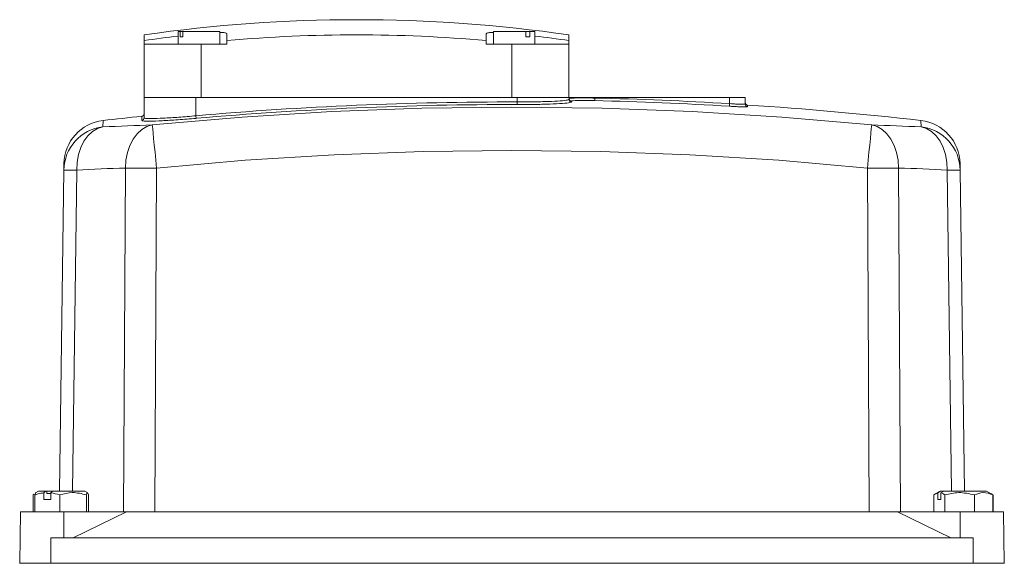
# Model space of a CAD drawing. Header units: millimetres. Extents: x 110 to 833, y 73 to 902.
# Tile 23 of 23: x 641 to 831, y 797 to 902. Entities that reach past the tile are written whole.
import ezdxf

# ---------------------------------------------------------------- set-up
doc = ezdxf.new("R2010")
doc.units = ezdxf.units.MM

msp = doc.modelspace()

# ---------------------------------------------------------------- linework, layer by layer
at = {"color": 7, "linetype": 'Continuous', "lineweight": 15}
for p, q in [((664.79, 898.38), (664.79, 899.48)), ((671.37, 900.11), (671.37, 897.71)), ((671.72, 900.11), (671.37, 900.11)), ((671.72, 899.11), (671.72, 900.11)), ((671.72, 900.11), (672.24, 900.11)), ((672.24, 899.11), (671.72, 899.11)), ((679.37, 900.11), (672.24, 900.11)), ((672.24, 900.11), (672.24, 899.11)), ((679.37, 897.71), (679.37, 900.11)), ((680.78, 899.7), (680.78, 898.38)), ((730.78, 898.38), (730.78, 899.7)), ((732.19, 900.11), (732.19, 897.71)), ((738.44, 900.11), (732.19, 900.11)), ((738.44, 899.11), (738.44, 900.11)), ((738.44, 900.11), (739.19, 900.11)), ((739.19, 899.11), (738.44, 899.11)), ((740.19, 900.11), (739.19, 900.11)), ((739.19, 900.11), (739.19, 899.11)), ((740.19, 897.71), (740.19, 900.11)), ((746.77, 899.48), (746.77, 898.38)), ((664.79, 897.71), (664.79, 898.38)), ((664.79, 897.71), (664.79, 887.41)), ((675.78, 897.71), (664.79, 897.71)), ((675.78, 897.71), (675.78, 887.41)), ((680.78, 897.71), (675.78, 897.71)), ((680.78, 898.38), (680.78, 897.71)), ((730.78, 897.71), (730.78, 898.38)), ((735.78, 897.71), (730.78, 897.71)), ((735.78, 897.71), (735.78, 887.41)), ((746.77, 897.71), (735.78, 897.71)), ((746.77, 898.38), (746.77, 897.71)), ((746.77, 897.71), (746.77, 887.41)), ((664.78, 883.45), (664.78, 887.41)), ((664.78, 887.41), (674.78, 887.41)), ((674.78, 883.86), (674.78, 887.41)), ((674.78, 887.41), (736.78, 887.41)), ((736.78, 886.53), (736.78, 887.41)), ((736.78, 887.41), (746.78, 887.41)), ((746.78, 887.01), (746.78, 887.41)), ((746.78, 887.41), (751.78, 887.41)), ((751.78, 887.28), (751.78, 887.41)), ((751.78, 887.41), (777.78, 887.41)), ((777.78, 886.2), (777.78, 887.41)), ((777.78, 887.41), (780.78, 887.41)), ((780.78, 886.1), (780.78, 887.41)), ((736.78, 886.03), (736.78, 886.53)), ((747.27, 886.69), (747.27, 886.51)), ((751.77, 886.78), (751.78, 887.28)), ((777.78, 886.2), (777.75, 885.7)), ((674.82, 883.36), (674.78, 883.86)), ((649.3, 873.38), (649.32, 874.61)), ((822.24, 874.61), (822.26, 873.38)), ((648.47, 811.41), (649.3, 873.38)), ((660.83, 807.41), (661.19, 873.76)), ((667.2, 873.76), (666.84, 807.41)), ((804.73, 807.41), (804.36, 873.76)), ((810.37, 873.76), (810.73, 807.41)), ((822.26, 873.38), (823.09, 811.41)), ((644.39, 811.41), (643.83, 811.08)), ((645.77, 811.41), (644.39, 811.41)), ((645.77, 811.41), (645.44, 811.07)), ((646.04, 811.41), (645.77, 811.41)), ((646.04, 811.41), (646.04, 810.91)), ((647.11, 811.41), (646.04, 811.41)), ((646.78, 811.07), (647.11, 811.41)), ((653.34, 811.41), (647.11, 811.41)), ((653.91, 811.08), (653.34, 811.41)), ((818.39, 811.41), (817.45, 810.86)), ((818.49, 811.41), (817.93, 811.07)), ((818.49, 811.41), (818.39, 811.41)), ((818.94, 811.41), (818.49, 811.41)), ((818.54, 811.07), (819.09, 811.41)), ((819.09, 811.41), (818.94, 811.41)), ((827.34, 811.41), (819.09, 811.41)), ((828.27, 810.88), (827.34, 811.41)), ((643.57, 810.84), (643.38, 810.66)), ((643.38, 810.66), (643.38, 807.41)), ((643.7, 810.66), (643.86, 811.03)), ((643.7, 810.66), (643.7, 807.41)), ((643.83, 811.08), (643.75, 811.04)), ((645.44, 809.81), (645.44, 811.07)), ((646.78, 809.81), (645.44, 809.81)), ((646.78, 810.91), (646.04, 810.91)), ((646.78, 811.07), (646.78, 809.81)), ((648.52, 810.66), (648.52, 807.41)), ((653.68, 810.66), (653.68, 807.41)), ((654.03, 810.66), (654.03, 807.41)), ((817.15, 810.66), (817.15, 807.41)), ((817.93, 809.81), (817.93, 811.07)), ((818.54, 809.81), (817.93, 809.81)), ((818.54, 811.07), (818.54, 809.81)), ((819.32, 810.66), (819.32, 807.41)), ((825.04, 810.66), (825.04, 807.41)), ((828.59, 810.66), (828.59, 807.41)), ((828.6, 810.66), (828.6, 807.41)), ((640.95, 807.41), (640.87, 802.41)), ((649.28, 807.41), (640.95, 807.41)), ((649.28, 807.41), (649.32, 802.41)), ((661.42, 807.41), (649.28, 807.41)), ((651.09, 802.41), (661.42, 807.41)), ((810.14, 807.41), (661.42, 807.41)), ((810.14, 807.41), (820.47, 802.41)), ((822.28, 807.41), (810.14, 807.41)), ((822.28, 807.41), (822.24, 802.41)), ((830.61, 807.41), (822.28, 807.41)), ((830.69, 802.41), (830.61, 807.41)), ((640.87, 802.41), (640.78, 797.51)), ((646.78, 802.41), (646.78, 797.51)), ((824.78, 802.41), (646.78, 802.41)), ((824.78, 802.41), (824.78, 797.51)), ((830.69, 802.41), (830.78, 797.51)), ((640.78, 797.51), (640.78, 797.41)), ((646.78, 797.51), (640.78, 797.51)), ((646.78, 797.51), (646.78, 797.41)), ((824.78, 797.51), (646.78, 797.51)), ((824.78, 797.51), (824.78, 797.41)), ((830.78, 797.51), (824.78, 797.51)), ((830.78, 797.51), (830.78, 797.41))]:
    msp.add_line(p, q, dxfattribs=at)
at = {"color": 8, "linetype": 'Continuous', "lineweight": 15}
for p, q in [((747.27, 886.51), (747.09, 886.46)), ((781.25, 885.93), (781.25, 885.6)), ((664.33, 882.95), (664.33, 883.75)), ((656.86, 882.95), (656.84, 881.7)), ((664.42, 882.92), (664.33, 882.95)), ((814.72, 881.7), (814.7, 882.95)), ((651.79, 873.38), (650.96, 811.41)), ((820.6, 811.41), (819.77, 873.38))]:
    msp.add_line(p, q, dxfattribs=at)
at = {"color": 7, "linetype": 'Continuous', "lineweight": 15, "flags": 128}
for points in [[(666.36, 882.08), (683.68, 883.6), (701.03, 884.68), (718.4, 885.33), (735.78, 885.55), (753.16, 885.33), (770.53, 884.68), (787.88, 883.6), (805.2, 882.08)], [(656.84, 881.7), (655.8, 881.38), (654.82, 880.8), (653.93, 879.98), (653.17, 878.94), (652.56, 877.72), (652.12, 876.36), (651.86, 874.9), (651.79, 873.38)], [(661.19, 873.76), (661.29, 875.28), (661.57, 876.74), (662.03, 878.1), (662.66, 879.32), (663.43, 880.36), (664.33, 881.18), (665.31, 881.76), (666.36, 882.08)], [(666.36, 882.08), (666.39, 881.82), (666.45, 881.28), (666.53, 880.48), (666.63, 879.45), (666.76, 878.21), (666.9, 876.82), (667.05, 875.32), (667.2, 873.76)], [(804.36, 873.76), (804.51, 875.32), (804.66, 876.82), (804.8, 878.21), (804.93, 879.45), (805.03, 880.48), (805.12, 881.28), (805.17, 881.82), (805.2, 882.08)], [(805.2, 882.08), (806.25, 881.76), (807.24, 881.18), (808.13, 880.36), (808.9, 879.32), (809.53, 878.1), (809.99, 876.74), (810.28, 875.28), (810.37, 873.76)], [(819.77, 873.38), (819.7, 874.9), (819.44, 876.36), (819, 877.72), (818.39, 878.94), (817.63, 879.98), (816.74, 880.8), (815.76, 881.38), (814.72, 881.7)], [(804.36, 873.76), (787.25, 875.26), (770.11, 876.33), (752.95, 876.97), (735.78, 877.18), (718.61, 876.97), (701.45, 876.33), (684.31, 875.26), (667.2, 873.76)]]:
    msp.add_lwpolyline(points, dxfattribs=at)
at = {"color": 7, "linetype": 'Continuous', "lineweight": 15}
for centre, radius, start, end in [((705.78, 614.54), 287.87, 90.0001, 98.1862), ((705.78, 614.54), 287.87, 81.8138, 90.0001), ((705.78, 614.54), 286.78, 96.8904, 98.2175), ((705.78, 614.54), 284.94, 84.9665, 95.0335), ((705.78, 614.54), 286.78, 81.7825, 83.1096), ((735.78, 187.41), 699.12, 89.91805, 95.00559), ((735.78, 187.41), 698.62, 89.91805, 95.00559), ((747.28, 887.19), 0.5, 180.0249, 269.0853), ((747.28, 887.01), 0.5, 180.0321, 269.0928), ((735.78, 187.41), 699.55, 86.56045, 88.69037), ((735.78, 187.41), 700.05, 86.56045, 88.69037), ((781.28, 886.43), 0.5, 180, 266.2758), ((781.28, 886.1), 0.5, 180.0124, 266.2905), ((735.78, 187.41), 700, 83.5263, 86.27581), ((735.78, 187.41), 700, 95.85838, 96.4737), ((664.28, 884.25), 0.5, 275.8584, 0), ((657.79, 873.26), 8.49, 96.4145, 179.1881), ((657.82, 874.5), 8.5, 96.4737, 179.231), ((675.54, 534.55), 347.65, 91.5133, 93.0837), ((664.28, 883.45), 0.5, 275.8211, 359.9713), ((796.02, 534.55), 347.65, 86.9163, 88.4867), ((813.74, 874.5), 8.5, 0.769, 83.5263), ((813.77, 873.26), 8.49, 0.8119, 83.5855), ((650.54, 807.31), 66.08, 88.9208, 91.0792), ((670.26, 530.45), 343.43, 91.5133, 93.0837), ((664.2, 399.26), 474.51, 89.6372, 90.3628), ((807.36, 399.26), 474.51, 89.6372, 90.3628), ((801.3, 530.45), 343.43, 86.9163, 88.4867), ((821.02, 807.31), 66.08, 88.9208, 91.0792)]:
    msp.add_arc(centre, radius, start, end, dxfattribs=at)
for points, knots in [([(679.37, 899.93), (679.57, 899.93), (680.19, 899.92), (680.67, 899.84), (680.75, 899.74), (680.78, 899.7)], [0, 0, 0, 0, 0.210236, 0.675175, 1, 1, 1, 1]), ([(730.78, 899.7), (730.85, 899.75), (730.98, 899.87), (731.58, 899.94), (732.11, 899.93), (732.19, 899.93)], [0, 0, 0, 0, 0.464165, 0.928511, 1, 1, 1, 1]), ([(746.78, 887.19), (746.8, 887.21), (746.87, 887.24), (747.47, 887.28), (748.6, 887.31), (750.1, 887.31), (751.22, 887.29), (751.78, 887.28)], [0, 0, 0, 0, 0.142224, 0.35669, 0.57109, 0.785549, 1, 1, 1, 1]), ([(736.78, 886.53), (737.51, 886.53), (739.37, 886.53), (742.18, 886.59), (744.72, 886.7), (746.45, 886.84), (746.67, 886.96), (746.78, 887.01)], [0, 0, 0, 0, 0.140475, 0.355108, 0.569986, 0.784993, 1, 1, 1, 1]), ([(747.09, 886.46), (747, 886.42), (746.78, 886.33), (745.1, 886.2), (742.45, 886.09), (739.49, 886.03), (737.55, 886.03), (736.78, 886.03)], [0, 0, 0, 0, 0.159974, 0.3900429, 0.6199841, 0.8496711, 1, 1, 1, 1]), ([(751.77, 886.78), (751.26, 886.79), (750.25, 886.81), (748.91, 886.81), (747.89, 886.78), (747.35, 886.74), (747.29, 886.71), (747.27, 886.69)], [0, 0, 0, 0, 0.214445, 0.428893, 0.643288, 0.857762, 1, 1, 1, 1]), ([(781.25, 885.6), (781.21, 885.59), (781.13, 885.57), (780.53, 885.58), (779.65, 885.6), (778.66, 885.65), (778.01, 885.69), (777.75, 885.7)], [0, 0, 0, 0, 0.214182, 0.42837, 0.642468, 0.856744, 1, 1, 1, 1]), ([(777.78, 886.2), (778, 886.19), (778.56, 886.15), (779.41, 886.1), (780.17, 886.07), (780.68, 886.07), (780.75, 886.09), (780.78, 886.1)], [0, 0, 0, 0, 0.143309, 0.357618, 0.571697, 0.785843, 1, 1, 1, 1]), ([(664.78, 883.45), (664.83, 883.41), (664.95, 883.33), (666.15, 883.3), (668.41, 883.38), (671.41, 883.57), (673.66, 883.76), (674.78, 883.86)], [0, 0, 0, 0, 0.141926, 0.355482, 0.569797, 0.784896, 1, 1, 1, 1]), ([(674.82, 883.36), (673.65, 883.27), (671.29, 883.07), (668.14, 882.88), (665.78, 882.8), (664.59, 882.83), (664.46, 882.9), (664.42, 882.92)], [0, 0, 0, 0, 0.226361, 0.452755, 0.67835, 0.90315, 1, 1, 1, 1]), ([(645.44, 811.07), (645.07, 811.01), (644.48, 810.92), (643.91, 810.73), (643.7, 810.66)], [0, 0, 0, 0, 0.630042, 1, 1, 1, 1]), ([(648.52, 810.66), (647.94, 810.83), (647.37, 811), (646.78, 811.07), (646.78, 811.07)], [0, 0, 0, 0, 0.994089, 1, 1, 1, 1]), ([(653.68, 810.66), (652.76, 810.89), (651.03, 811.33), (649.32, 810.87), (648.52, 810.66)], [0, 0, 0, 0, 0.534716, 1, 1, 1, 1]), ([(654.03, 810.66), (653.97, 810.89), (653.85, 811.33), (653.74, 810.87), (653.68, 810.66)], [0, 0, 0, 0, 0.534716, 1, 1, 1, 1]), ([(817.93, 811.07), (817.93, 811.07), (817.67, 811), (817.41, 810.83), (817.15, 810.66)], [0, 0, 0, 0, 0.005911, 1, 1, 1, 1]), ([(819.32, 810.66), (819.23, 810.73), (818.97, 810.92), (818.7, 811.01), (818.54, 811.07)], [0, 0, 0, 0, 0.369958, 1, 1, 1, 1]), ([(825.04, 810.66), (824.02, 810.89), (822.11, 811.33), (820.21, 810.87), (819.32, 810.66)], [0, 0, 0, 0, 0.5347163, 1, 1, 1, 1]), ([(828.59, 810.66), (827.95, 810.89), (826.77, 811.33), (825.59, 810.87), (825.04, 810.66)], [0, 0, 0, 0, 0.5347163, 1, 1, 1, 1]), ([(828.27, 810.87), (828.28, 810.87), (828.39, 810.82), (828.49, 810.74), (828.59, 810.66)], [0, 0, 0, 0, 0.104952, 1, 1, 1, 1])]:
    msp.add_open_spline(points, degree=3, knots=knots, dxfattribs=at)

doc.saveas('drawing.dxf')
